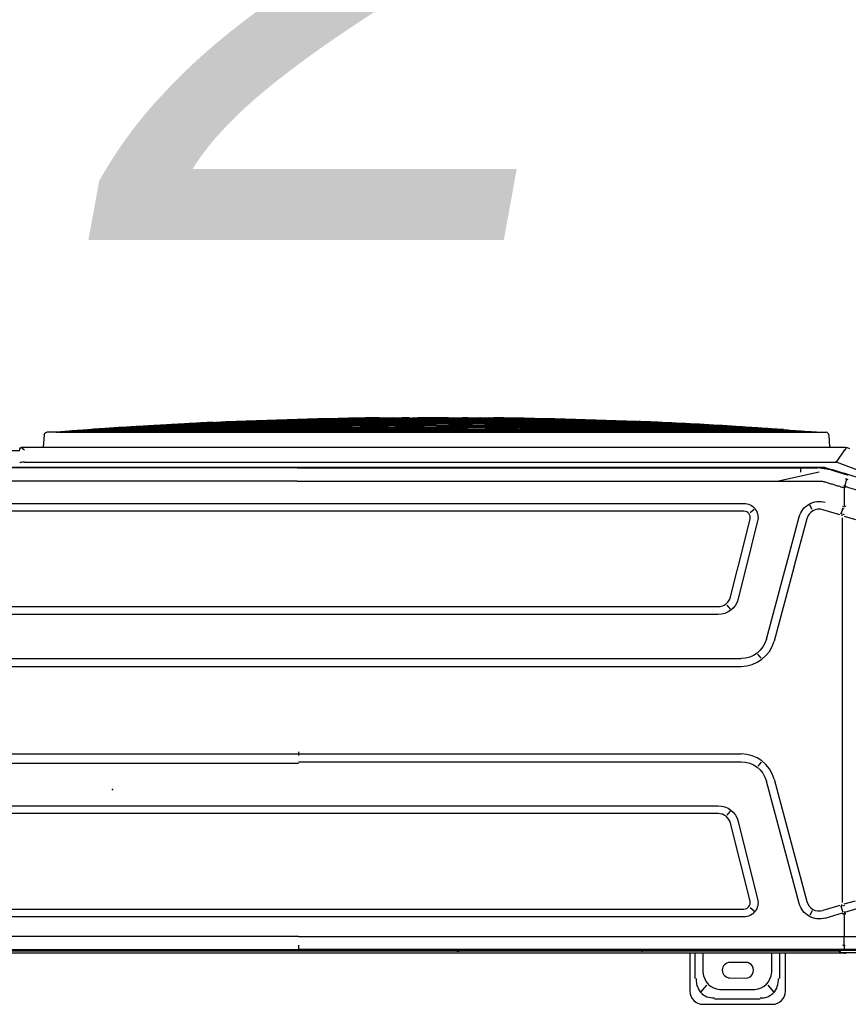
# Model space of a CAD drawing. Header units: millimetres. Extents: x 922208 to 1069538, y -182208 to -99877.
# Tile 94 of 256: x 973605 to 974239, y -160345 to -159592. Entities that reach past the tile are written whole.
import ezdxf

# ---------------------------------------------------------------- set-up
doc = ezdxf.new("R2010")
doc.units = ezdxf.units.MM
doc.header["$MEASUREMENT"] = 0
doc.linetypes.add('HIDDEN', pattern=[20, 10, -10])
doc.layers.add('IS_KLIM_urządzenia', color=3, linetype='Continuous')
doc.layers.add('IS_POWRÓT', color=5, linetype='HIDDEN', lineweight=30)
doc.layers.add('Nowe_220-A Ściany_Nr_pióra__7', color=7, linetype='Continuous', lineweight=13)
doc.layers.add('Nowe_Adnotacja - Teksty_Nr_pióra__86', color=7, linetype='Continuous', lineweight=20, true_color=0x5555ff)
doc.styles.add('STYL_AUTOMATYCZNY_1', font='arial.ttf')
doc.styles.add('STYL_AUTOMATYCZNY_4', font='times.ttf')

# ---------------------------------------------------------------- blocks, each defined once
blk = doc.blocks.new('parter01')
at = {"layer": 'Nowe_220-A Ściany_Nr_pióra__7', "color": 7, "linetype": 'Continuous', "lineweight": 0, "insert": (974576.14293, -100563.31868), "char_height": 125, "attachment_point": 7, "rotation": 90, "style": 'STYL_AUTOMATYCZNY_1'}
blk.add_mtext('\\A1;{\\pql;\\pt0;\\fArial|b0|i0|c238|p0;\\W1.000000;110\\fArial|b0|i0|c238|p0;\\W1.000000;\\A1{\\H.66x;\\S^  ;}\\fArial|b0|i0|c238|p0;\\W1.000000;\\fArial|b0|i0|c238|p0;\\W1.000000;}', dxfattribs=at)
blk = doc.blocks.new('G$CE471A013')
at = {"linetype": 'Continuous'}
for p, q in [((-52.435, 41.216), (-57.735, 41.216)), ((-56.811, 40.816), (-53.307, 40.816)), ((-58.735, 40.216), (-58.735, 37.301)), ((-57.87, 40.295), (-57.426, 39.746)), ((-53.717, 40.077), (-56.401, 40.077)), ((-52.692, 39.746), (-52.248, 40.295)), ((-51.435, 37.301), (-51.435, 40.216)), ((-58.291, 37.3), (-58.291, 39.241)), ((-54.497, 39.198), (-55.697, 39.206)), ((-51.827, 39.241), (-51.827, 37.3)), ((-57.694, 38.769), (-57.694, 37.301)), ((-52.424, 37.301), (-52.424, 38.769)), ((-55.697, 38.006), (-54.497, 38.013)), ((-66.606, 37.271), (-63.067, 37.271)), ((23.598, 37.069), (-66.48, 37.069)), ((-66.435, 37.034), (-63.211, 37.029)), ((-63.256, 37.301), (6.245, 37.301)), ((-63.211, 37.029), (-21.491, 37.029)), ((-63.067, 37.271), (-63.006, 37.271)), ((-62.823, 37.151), (6.095, 37.151)), ((-46.818, 37.069), (-46.818, 37.151)), ((-39.955, 37.069), (-39.955, 37.151)), ((-21.491, 36.7), (-21.491, 37.034)), ((20.329, 37.029), (-21.491, 37.029)), ((-63.222, 36.747), (-63.229, 36.025)), ((-63.231, 34.339), (-63.231, 36.025)), ((-63.275, 34.162), (-64.302, 33.869)), ((-63.22, 34.09), (-63.293, 34.234)), ((-63.128, 34.119), (-62.999, 33.739)), ((-61.773, 34.614), (-63.101, 34.22)), ((-62.913, 33.65), (-61.603, 34.039)), ((-60.791, 34.052), (-60.595, 34.401)), ((-56.03, 33.809), (-56.346, 34.056)), ((-55.564, 34.525), (12.681, 34.525)), ((12.681, 33.925), (-55.564, 33.925)), ((-63.243, 33.54), (-64.111, 33.292)), ((-63.11, 33.418), (-63.11, 29.549)), ((-63.012, 33.616), (-63.073, 33.593)), ((-57.867, 23.986), (-60.377, 33.353)), ((-59.798, 33.508), (-57.288, 24.142)), ((-55.124, 27.223), (-56.612, 33.184)), ((-56.03, 33.329), (-54.542, 27.368)), ((-63.11, 29.549), (-63.11, 7.87)), ((-54.509, 26.429), (-54.262, 26.745)), ((-53.591, 26.625), (10.708, 26.625)), ((10.708, 26.025), (-53.591, 26.025)), ((-56.871, 22.685), (-56.627, 23.003)), ((-21.491, 22.659), (-55.356, 22.659)), ((-21.491, 22.784), (12.474, 22.784)), ((-21.491, 22.059), (-55.356, 22.059)), ((-21.491, 21.902), (-21.491, 22.171)), ((12.474, 22.059), (-21.491, 22.059)), ((-21.391, 15.359), (-55.356, 15.359)), ((12.474, 15.359), (-21.391, 15.359)), ((-56.871, 14.734), (-56.627, 14.416)), ((-21.391, 14.759), (-55.356, 14.759)), ((12.474, 14.759), (-21.391, 14.759)), ((-60.377, 4.066), (-57.867, 13.432)), ((-57.288, 13.277), (-59.798, 3.911)), ((-53.591, 11.393), (10.708, 11.393)), ((-54.262, 10.674), (-54.509, 10.989)), ((10.708, 10.793), (-53.591, 10.793)), ((-56.612, 4.235), (-55.124, 10.196)), ((-54.542, 10.051), (-56.03, 4.09)), ((-63.11, 7.87), (-63.11, 4.001)), ((-63.243, 3.878), (-64.111, 4.126)), ((-63.012, 3.803), (-63.073, 3.826)), ((-62.913, 3.769), (-61.603, 3.38)), ((-63.231, 1.667), (-63.231, 3.08)), ((-63.226, 3.33), (-63.183, 3.316)), ((-62.999, 3.679), (-63.128, 3.299)), ((-60.791, 3.367), (-60.595, 3.017)), ((-56.346, 3.363), (-56.03, 3.61)), ((-55.564, 3.493), (12.681, 3.493)), ((12.681, 2.893), (-55.564, 2.893)), ((-63.424, 1.025), (-63.272, 1.544)), ((-67.249, 1.476), (-62.642, -0.258)), ((-61.319, 0.514), (-58.196, 1.188)), ((-62.213, 0.335), (-63.453, 0.711)), ((-62.213, 0.335), (-61.199, 0.184)), ((-61.726, 0.155), (-61.717, 0.191)), ((-61.567, 0.144), (18.685, 0.144)), ((-59.916, 0.184), (-61.199, 0.184)), ((-59.916, 0.514), (-59.916, 0.179)), ((-21.391, 0.184), (-59.916, 0.184)), ((-21.391, 0.184), (17.062, 0.184)), ((-63.27, -1.193), (-62.633, -0.27)), ((-0.517, -0.263), (-62.643, -0.263)), ((-0.367, -1.413), (-63.178, -1.413)), ((-62.054, -2.359), (-62.12, -1.413)), ((-2.02, -2.359), (-1.953, -1.413)), ((-0.357, -1.413), (-0.367, -1.413)), ((-0.15, -1.15), (-0.16, -1.15)), ((18.593, -1.15), (-0.15, -1.15)), ((-57.042, -2.545), (-61.855, -2.545)), ((-58.757, -2.545), (-58.757, -2.545)), ((-7.032, -2.545), (-57.042, -2.545)), ((-32.037, -2.644), (-32.037, -2.642)), ((-7.032, -2.545), (-2.219, -2.545)), ((-5.317, -2.545), (-5.317, -2.545))]:
    blk.add_line(p, q, dxfattribs=at)
for centre, radius, start, end in [((-57.735, 40.216), 1, 90, 180), ((-52.435, 40.216), 1, 0, 90), ((-55.701, 38.606), 0.6, 89.63839, 270.36161), ((-54.501, 38.606), 0.592, 270.36161, 89.63839), ((-63.256, 37.001), 0.3, 90, 115.84126), ((-63.006, 37.071), 0.2, 0, 90), ((-61.324, 33.099), 0.98, 15, 106.52953), ((-55.564, 33.445), 0.48, 90, 194.01667), ((-53.591, 27.605), 0.98, 194.0166, 270), ((-55.356, 24.659), 2.6, 195, 269.99999), ((-55.356, 12.759), 2.6, 89.99999, 165), ((-53.591, 9.813), 0.98, 90, 165.9834), ((-61.324, 4.319), 0.98, 253.47049, 345), ((-55.564, 3.973), 0.48, 165.98333, 270), ((-61.855, -2.345), 0.2, 184, 270)]:
    blk.add_arc(centre, radius, start, end, dxfattribs=at)
at = {"linetype": 'Continuous', "extrusion": (0, 0, -1)}
for centre, radius, start, end in [((61.324, 33.099), 1.58, 73.47059, 165), ((55.564, 33.445), 1.08, 345.98335, 90), ((53.591, 27.605), 1.58, 270, 345.98339), ((55.356, 24.659), 2, 270.00001, 345), ((55.356, 12.759), 2, 15, 90.00001), ((53.591, 9.813), 1.58, 14.01661, 90), ((61.324, 4.319), 1.58, 195, 286.52941), ((55.564, 3.973), 1.08, 270, 14.01665), ((0.357, -1.213), 0.2, 180, 270), ((2.219, -2.345), 0.2, 184, 270)]:
    blk.add_arc(centre, radius, start, end, dxfattribs=at)
at = {"linetype": 'Continuous'}
for centre, major_axis, ratio, start_param, end_param in [((-55.906, 38.207), (1.268, -1.569), 0.803018, 2.633487, 3.831894), ((-54.211, 38.207), (-1.268, -1.569), 0.803018, 2.451291, 3.649699), ((-63.067, 37.071), (0, -0.2), 0.831479, 1.570796, 3.141593), ((-47.823, 36.801), (0, 0.35), 0.690452, 6.119579, 6.283185), ((-33.789, 36.701), (1.086, 0), 0.414214, 1.241354, 1.558544), ((-63.025, 33.944), (-1.913, -0.585), 0.178321, 4.710906, 4.798331), ((-62.672, 32.781), (-1.893, -0.646), 0.706819, 4.683881, 4.712375), ((-63.025, 3.474), (-1.913, 0.585), 0.178321, 1.484854, 1.57228), ((-62.672, 4.635), (-1.919, 0.564), 0.705879, 1.540462, 1.56897), ((-0.517, -0.199), (0.36, 0), 0.176327, 4.712389, 6.279863), ((-0.517, -1.053), (-0.355, 0.355), 0.176327, 1.745329, 2.532861)]:
    blk.add_ellipse(centre, major_axis=major_axis, ratio=ratio, start_param=start_param, end_param=end_param, dxfattribs=at)
for points, knots in [([(-56.811, 40.73), (-56.879, 40.73), (-57.013, 40.729), (-57.207, 40.695), (-57.389, 40.639), (-57.556, 40.558), (-57.708, 40.456), (-57.931, 40.251), (-58.174, 39.848), (-58.197, 39.452), (-58.21, 39.241)], [0, 0, 0, 0, 0.088396, 0.173346, 0.25543, 0.335293, 0.413632, 0.491185, 0.72797, 1, 1, 1, 1]), ([(-51.908, 39.241), (-51.908, 39.315), (-51.908, 39.459), (-51.94, 39.667), (-51.994, 39.861), (-52.07, 40.037), (-52.164, 40.195), (-52.353, 40.428), (-52.729, 40.688), (-53.109, 40.716), (-53.307, 40.73)], [0, 0, 0, 0, 0.095854, 0.186885, 0.2735, 0.35617, 0.435439, 0.51192, 0.746033, 1, 1, 1, 1]), ([(-63.228, 36.744), (-63.228, 36.769), (-63.227, 36.822), (-63.224, 36.893), (-63.22, 36.964), (-63.215, 37.012), (-63.211, 37.032), (-63.209, 37.034), (-63.208, 37.034)], [0, 0, 0, 0, 0.15377, 0.321137, 0.499606, 0.749362, 0.923428, 1, 1, 1, 1]), ([(-60.124, 37.07), (-60.124, 37.072), (-60.121, 37.095), (-60.115, 37.138), (-60.112, 37.146), (-60.11, 37.151)], [0, 0, 0, 0, 0.03411, 0.430836, 1, 1, 1, 1]), ([(-60.11, 37.151), (-60.089, 37.148), (-60.053, 37.143), (-60.007, 37.11), (-59.984, 37.083), (-59.975, 37.07)], [0, 0, 0, 0, 0.421216, 0.760733, 1, 1, 1, 1]), ([(-56.683, 37.073), (-56.667, 37.09), (-56.616, 37.134), (-56.56, 37.144), (-56.522, 37.151)], [0, 0, 0, 0, 0.322756, 1, 1, 1, 1]), ([(-56.522, 37.151), (-56.525, 37.149), (-56.529, 37.145), (-56.536, 37.119), (-56.539, 37.092), (-56.541, 37.076), (-56.541, 37.073)], [0, 0, 0, 0, 0.364896, 0.677617, 0.93837, 1, 1, 1, 1]), ([(-47.783, 37.146), (-47.752, 37.139), (-47.677, 37.121), (-47.618, 37.07), (-47.584, 37.04)], [0, 0, 0, 0, 0.419101, 1, 1, 1, 1]), ([(-47.74, 37.071), (-47.74, 37.074), (-47.74, 37.077), (-47.741, 37.1), (-47.745, 37.116), (-47.759, 37.135), (-47.766, 37.141), (-47.779, 37.145), (-47.781, 37.146), (-47.783, 37.146)], [0, 0, 0, 0, 0.074579, 0.074579, 0.595541, 0.595541, 0.936378, 0.936378, 1, 1, 1, 1]), ([(-39.051, 37.04), (-39.027, 37.061), (-38.983, 37.101), (-38.911, 37.134), (-38.865, 37.143), (-38.845, 37.147)], [0, 0, 0, 0, 0.405811, 0.73919, 1, 1, 1, 1]), ([(-38.846, 37.147), (-38.859, 37.145), (-38.867, 37.14), (-38.883, 37.125), (-38.888, 37.112), (-38.892, 37.088), (-38.892, 37.079), (-38.892, 37.069)], [0, 0, 0, 0, 0.330097, 0.330097, 0.779008, 0.779008, 1, 1, 1, 1]), ([(-63.143, 34.328), (-63.143, 34.329), (-63.143, 34.329), (-63.143, 34.33), (-63.143, 34.331), (-63.143, 34.332), (-63.142, 34.333), (-63.14, 34.336), (-63.138, 34.337), (-63.136, 34.339)], [0, 0, 0, 0, 0.093535, 0.093535, 0.207433, 0.207433, 0.397418, 0.397418, 1, 1, 1, 1]), ([(-63.143, 3.09), (-63.143, 3.09), (-63.143, 3.09), (-63.143, 3.089), (-63.143, 3.088), (-63.143, 3.087), (-63.142, 3.086), (-63.14, 3.083), (-63.138, 3.081), (-63.136, 3.08)], [0, 0, 0, 0, 0.093535, 0.093535, 0.207433, 0.207433, 0.397418, 0.397418, 1, 1, 1, 1]), ([(-63.371, 1.611), (-63.853, 1.756), (-64.335, 1.901), (-65.319, 2.197), (-65.821, 2.349), (-66.322, 2.5)], [0, 0, 0, 0, 0.489998, 0.489998, 1, 1, 1, 1]), ([(-66.975, 1.733), (-66.924, 1.718), (-66.873, 1.702), (-66.618, 1.625), (-66.414, 1.564), (-65.393, 1.255), (-64.576, 1.007), (-63.133, 0.57), (-62.507, 0.38), (-61.881, 0.19)], [0, 0, 0, 0, 0.030057, 0.030057, 0.150285, 0.150285, 0.631198, 0.631198, 1, 1, 1, 1]), ([(-63.352, 1.601), (-63.34, 1.592), (-63.315, 1.572), (-63.263, 1.537), (-63.223, 1.513), (-63.196, 1.497)], [0, 0, 0, 0, 0.24998, 0.499983, 1, 1, 1, 1]), ([(-63.325, 1.671), (-63.294, 1.669), (-63.232, 1.666), (-63.17, 1.665), (-63.139, 1.664)], [0, 0, 0, 0, 0.499978, 1, 1, 1, 1]), ([(-61.71, 1.231), (-61.807, 1.26), (-61.999, 1.319), (-62.288, 1.406), (-62.577, 1.494), (-62.77, 1.552), (-62.905, 1.593), (-62.943, 1.605), (-63.033, 1.632), (-63.085, 1.648), (-63.136, 1.663)], [0, 0, 0, 0, 0.202609, 0.405217, 0.607826, 0.810435, 0.810435, 0.891478, 0.891478, 1, 1, 1, 1]), ([(-63.36, 1.017), (-63.366, 1.016), (-63.377, 1.015), (-63.4, 1.019), (-63.428, 1.026), (-63.462, 1.037), (-63.481, 1.05), (-63.491, 1.056)], [0, 0, 0, 0, 0.124243, 0.250098, 0.500245, 0.750313, 1, 1, 1, 1]), ([(-61.881, 0.19), (-61.829, 0.177), (-61.727, 0.15), (-61.62, 0.146), (-61.567, 0.144)], [0, 0, 0, 0, 0.498926, 1, 1, 1, 1]), ([(-62.706, -0.265), (-62.705, -0.265), (-62.704, -0.265), (-62.684, -0.265), (-62.664, -0.265), (-62.644, -0.265)], [0, 0, 0, 0, 0.032778, 0.032778, 1, 1, 1, 1]), ([(-62.644, -0.265), (-62.641, -0.253), (-62.639, -0.241), (-62.637, -0.229), (-62.637, -0.228), (-62.637, -0.228)], [0, 0, 0, 0, 0.960053, 0.960053, 1, 1, 1, 1]), ([(-62.644, -0.265), (-62.622, -0.275), (-62.601, -0.285), (-62.579, -0.295), (-62.578, -0.296), (-62.578, -0.296)], [0, 0, 0, 0, 0.968586, 0.968586, 1, 1, 1, 1]), ([(-63.178, -1.413), (-63.178, -1.413), (-63.179, -1.413), (-63.182, -1.413), (-63.184, -1.413), (-63.196, -1.413), (-63.206, -1.413), (-63.275, -1.41), (-63.334, -1.402), (-63.392, -1.39)], [0, 0, 0, 0, 0.008756, 0.008756, 0.040334, 0.040334, 0.177893, 0.177893, 1, 1, 1, 1]), ([(-63.388, -1.36), (-63.387, -1.357), (-63.385, -1.355), (-63.373, -1.33), (-63.36, -1.303), (-63.334, -1.259), (-63.323, -1.243), (-63.31, -1.227)], [0, 0, 0, 0, 0.07944, 0.07944, 0.676385, 0.676385, 1, 1, 1, 1]), ([(-63.318, -1.212), (-63.321, -1.211), (-63.325, -1.211), (-63.329, -1.211), (-63.329, -1.211), (-63.33, -1.211)], [0, 0, 0, 0, 0.895907, 0.895907, 1, 1, 1, 1]), ([(-63.314, -1.199), (-63.314, -1.2), (-63.314, -1.2), (-63.315, -1.204), (-63.316, -1.208), (-63.318, -1.212)], [0, 0, 0, 0, 0.075095, 0.075095, 1, 1, 1, 1]), ([(-63.318, -1.212), (-63.311, -1.226), (-63.304, -1.24), (-63.296, -1.253), (-63.296, -1.253), (-63.296, -1.254)], [0, 0, 0, 0, 0.958709, 0.958709, 1, 1, 1, 1]), ([(-32.037, -3.261), (-36.938, -3.218), (-41.838, -3.138), (-51.533, -2.903), (-56.327, -2.75), (-61.119, -2.546)], [0, 0, 0, 0, 0.505409, 0.505409, 1, 1, 1, 1]), ([(-61.118, -2.551), (-56.329, -2.844), (-51.536, -3.059), (-41.841, -3.378), (-36.939, -3.481), (-32.037, -3.525)], [0, 0, 0, 0, 0.494599, 0.494599, 1, 1, 1, 1]), ([(-32.037, -3.496), (-36.939, -3.451), (-41.841, -3.35), (-51.536, -3.04), (-56.329, -2.832), (-61.118, -2.551)], [0, 0, 0, 0, 0.505401, 0.505401, 1, 1, 1, 1]), ([(-61.118, -2.551), (-56.329, -2.832), (-51.536, -3.039), (-41.841, -3.349), (-36.939, -3.45), (-32.037, -3.494)], [0, 0, 0, 0, 0.494599, 0.494599, 1, 1, 1, 1]), ([(-32.037, -3.553), (-36.94, -3.512), (-41.841, -3.407), (-51.536, -3.079), (-56.33, -2.856), (-61.118, -2.552)], [0, 0, 0, 0, 0.505401, 0.505401, 1, 1, 1, 1]), ([(-32.037, -3.526), (-36.939, -3.483), (-41.841, -3.38), (-51.536, -3.06), (-56.329, -2.845), (-61.118, -2.552)], [0, 0, 0, 0, 0.505401, 0.505401, 1, 1, 1, 1]), ([(-32.037, -3.6), (-36.94, -3.563), (-41.842, -3.457), (-51.537, -3.114), (-56.33, -2.879), (-61.118, -2.553)], [0, 0, 0, 0, 0.505401, 0.505401, 1, 1, 1, 1]), ([(-32.037, -3.578), (-36.94, -3.538), (-41.842, -3.433), (-51.537, -3.097), (-56.33, -2.868), (-61.118, -2.553)], [0, 0, 0, 0, 0.505401, 0.505401, 1, 1, 1, 1]), ([(-32.037, -3.619), (-36.94, -3.585), (-41.843, -3.48), (-51.538, -3.13), (-56.331, -2.889), (-61.118, -2.554)], [0, 0, 0, 0, 0.505401, 0.505401, 1, 1, 1, 1]), ([(-32.037, -3.39), (-36.939, -3.345), (-41.84, -3.252), (-51.533, -2.975), (-56.326, -2.793), (-61.115, -2.549)], [0, 0, 0, 0, 0.505465, 0.505465, 1, 1, 1, 1]), ([(-61.106, -2.549), (-56.319, -2.779), (-51.53, -2.951), (-41.839, -3.214), (-36.938, -3.303), (-32.037, -3.348)], [0, 0, 0, 0, 0.494375, 0.494375, 1, 1, 1, 1]), ([(-39.382, -3.21), (-41.835, -3.167), (-44.287, -3.114), (-51.511, -2.928), (-56.282, -2.766), (-61.051, -2.55)], [0, 0, 0, 0, 0.339395, 0.339395, 1, 1, 1, 1]), ([(-32.037, -3.111), (-36.937, -3.076), (-41.838, -3.01), (-51.506, -2.824), (-56.274, -2.704), (-61.042, -2.546)], [0, 0, 0, 0, 0.50677, 0.50677, 1, 1, 1, 1]), ([(-32.037, -3.058), (-36.937, -3.025), (-41.837, -2.966), (-51.506, -2.797), (-56.274, -2.688), (-61.041, -2.545)], [0, 0, 0, 0, 0.506778, 0.506778, 1, 1, 1, 1]), ([(-61.021, -2.546), (-56.261, -2.688), (-51.499, -2.795), (-41.837, -2.964), (-36.937, -3.023), (-32.037, -3.056)], [0, 0, 0, 0, 0.492868, 0.492868, 1, 1, 1, 1]), ([(-32.037, -3.349), (-36.938, -3.305), (-41.839, -3.215), (-51.494, -2.953), (-56.248, -2.782), (-61, -2.554)], [0, 0, 0, 0, 0.507485, 0.507485, 1, 1, 1, 1]), ([(-32.037, -3.213), (-36.938, -3.173), (-41.838, -3.097), (-51.488, -2.878), (-56.237, -2.737), (-60.984, -2.551)], [0, 0, 0, 0, 0.507767, 0.507767, 1, 1, 1, 1]), ([(-60.984, -2.551), (-56.237, -2.736), (-51.488, -2.877), (-41.838, -3.095), (-36.938, -3.17), (-32.037, -3.211)], [0, 0, 0, 0, 0.492233, 0.492233, 1, 1, 1, 1]), ([(-60.984, -2.552), (-56.237, -2.752), (-51.488, -2.903), (-41.839, -3.136), (-36.938, -3.216), (-32.037, -3.259)], [0, 0, 0, 0, 0.492233, 0.492233, 1, 1, 1, 1]), ([(-32.037, -2.947), (-34.87, -2.932), (-37.702, -2.91), (-43.368, -2.851), (-46.201, -2.816), (-51.866, -2.73), (-54.699, -2.68), (-58.666, -2.597), (-59.8, -2.572), (-60.934, -2.546)], [0, 0, 0, 0, 0.294057, 0.294057, 0.58814, 0.58814, 0.882227, 0.882227, 1, 1, 1, 1]), ([(-60.894, -2.547), (-58.354, -2.605), (-55.814, -2.657), (-50.519, -2.751), (-47.764, -2.792), (-42.254, -2.862), (-39.498, -2.891), (-35.174, -2.926), (-33.606, -2.936), (-32.037, -2.945)], [0, 0, 0, 0, 0.264103, 0.264103, 0.550513, 0.550513, 0.836923, 0.836923, 1, 1, 1, 1]), ([(-36.523, -3.657), (-37.477, -3.646), (-39.655, -3.612), (-43.056, -3.531), (-46.726, -3.409), (-50.395, -3.252), (-55.081, -3.004), (-58.542, -2.766), (-60.779, -2.585)], [0, 0, 0, 0, 0.11788, 0.269085, 0.420289, 0.571494, 0.722699, 1, 1, 1, 1]), ([(-54.409, -2.619), (-55.794, -2.605), (-57.18, -2.589), (-59.248, -2.563), (-59.931, -2.554), (-60.615, -2.545)], [0, 0, 0, 0, 0.669634, 0.669634, 1, 1, 1, 1]), ([(-60.501, -2.547), (-57.467, -2.586), (-54.433, -2.62), (-49.709, -2.664), (-48.019, -2.679), (-42.949, -2.718), (-39.569, -2.739), (-34.805, -2.76), (-33.421, -2.765), (-32.037, -2.77)], [0, 0, 0, 0, 0.319801, 0.319801, 0.497905, 0.497905, 0.854114, 0.854114, 1, 1, 1, 1]), ([(-32.037, -2.713), (-34.859, -2.706), (-37.681, -2.696), (-41.915, -2.677), (-43.326, -2.67), (-47.56, -2.647), (-50.382, -2.629), (-55.564, -2.59), (-57.923, -2.569), (-60.283, -2.546)], [0, 0, 0, 0, 0.299747, 0.299747, 0.449624, 0.449624, 0.749381, 0.749381, 1, 1, 1, 1]), ([(-60.283, -2.546), (-58.036, -2.568), (-55.79, -2.587), (-52.212, -2.614), (-50.88, -2.623), (-46.883, -2.65), (-44.219, -2.664), (-38.89, -2.689), (-36.225, -2.699), (-33.053, -2.707), (-32.545, -2.709), (-32.037, -2.71)], [0, 0, 0, 0, 0.238571, 0.238571, 0.380065, 0.380065, 0.663055, 0.663055, 0.946044, 0.946044, 1, 1, 1, 1]), ([(-32.037, -3.463), (-36.939, -3.418), (-41.84, -3.319), (-51.147, -3.031), (-55.552, -2.852), (-59.955, -2.614)], [0, 0, 0, 0, 0.526489, 0.526489, 1, 1, 1, 1]), ([(-36.416, -3.652), (-40.589, -3.601), (-44.763, -3.485), (-52.262, -3.158), (-55.59, -2.969), (-58.914, -2.726)], [0, 0, 0, 0, 0.556048, 0.556048, 1, 1, 1, 1]), ([(-58.595, -2.749), (-55.376, -2.981), (-52.152, -3.162), (-44.756, -3.484), (-40.581, -3.6), (-36.405, -3.652)], [0, 0, 0, 0, 0.435984, 0.435984, 1, 1, 1, 1]), ([(-58.452, -2.755), (-55.219, -2.983), (-51.984, -3.161), (-44.514, -3.48), (-40.279, -3.596), (-36.043, -3.648)], [0, 0, 0, 0, 0.433408, 0.433408, 1, 1, 1, 1]), ([(-36.066, -3.648), (-40.298, -3.596), (-44.529, -3.48), (-51.964, -3.162), (-55.17, -2.986), (-58.372, -2.761)], [0, 0, 0, 0, 0.568697, 0.568697, 1, 1, 1, 1]), ([(-58.091, -2.545), (-55.347, -2.562), (-52.602, -2.575), (-48.884, -2.591), (-47.911, -2.595), (-44.991, -2.607), (-43.045, -2.613), (-39.152, -2.625), (-37.205, -2.63), (-34.185, -2.636), (-33.111, -2.638), (-32.037, -2.639)], [0, 0, 0, 0, 0.31601, 0.31601, 0.42808, 0.42808, 0.652219, 0.652219, 0.876357, 0.876357, 1, 1, 1, 1]), ([(-57.423, -2.786), (-53.865, -2.995), (-50.304, -3.157), (-41.842, -3.456), (-36.94, -3.562), (-32.037, -3.599)], [0, 0, 0, 0, 0.420951, 0.420951, 1, 1, 1, 1]), ([(-56.809, -2.838), (-53.456, -3.04), (-50.1, -3.198), (-41.843, -3.499), (-36.94, -3.605), (-32.037, -3.636)], [0, 0, 0, 0, 0.406561, 0.406561, 1, 1, 1, 1]), ([(-56.729, -2.835), (-53.402, -3.029), (-50.073, -3.182), (-41.843, -3.479), (-36.94, -3.585), (-32.037, -3.619)], [0, 0, 0, 0, 0.40464, 0.40464, 1, 1, 1, 1]), ([(-34.126, -3.648), (-38.681, -3.606), (-43.236, -3.494), (-50.098, -3.221), (-52.408, -3.111), (-54.717, -2.979)], [0, 0, 0, 0, 0.663309, 0.663309, 1, 1, 1, 1]), ([(-35.398, -3.646), (-39.741, -3.597), (-44.084, -3.482), (-50.496, -3.215), (-52.567, -3.113), (-54.638, -2.993)], [0, 0, 0, 0, 0.676819, 0.676819, 1, 1, 1, 1]), ([(-32.037, -2.583), (-36.954, -2.579), (-41.87, -2.572), (-49.186, -2.558), (-51.586, -2.553), (-53.986, -2.547)], [0, 0, 0, 0, 0.672022, 0.672022, 1, 1, 1, 1]), ([(-32.037, -3.058), (-27.137, -3.025), (-22.236, -2.966), (-12.557, -2.796), (-7.778, -2.688), (-3, -2.544)], [0, 0, 0, 0, 0.506209, 0.506209, 1, 1, 1, 1]), ([(-32.037, -3.111), (-27.136, -3.076), (-22.236, -3.01), (-12.557, -2.824), (-7.778, -2.704), (-3, -2.545)], [0, 0, 0, 0, 0.506209, 0.506209, 1, 1, 1, 1]), ([(-5.983, -2.545), (-8.727, -2.562), (-11.472, -2.575), (-15.189, -2.591), (-16.163, -2.595), (-19.083, -2.607), (-21.029, -2.613), (-24.922, -2.625), (-26.869, -2.63), (-29.889, -2.636), (-30.963, -2.638), (-32.037, -2.639)], [0, 0, 0, 0, 0.31601, 0.31601, 0.42808, 0.42808, 0.652219, 0.652219, 0.876357, 0.876357, 1, 1, 1, 1]), ([(-32.037, -2.578), (-32.037, -2.577), (-32.037, -2.575), (-32.037, -2.569), (-32.037, -2.565), (-32.037, -2.556), (-32.037, -2.551), (-32.037, -2.545)], [0, 0, 0, 0, 0.356764, 0.356764, 0.713527, 0.713527, 1, 1, 1, 1]), ([(-32.037, -3.261), (-27.136, -3.218), (-22.236, -3.138), (-12.541, -2.903), (-7.747, -2.75), (-2.955, -2.546)], [0, 0, 0, 0, 0.505409, 0.505409, 1, 1, 1, 1]), ([(-32.037, -2.947), (-29.204, -2.932), (-26.371, -2.91), (-20.706, -2.851), (-17.873, -2.816), (-12.207, -2.73), (-9.375, -2.68), (-5.408, -2.597), (-4.274, -2.572), (-3.139, -2.546)], [0, 0, 0, 0, 0.294057, 0.294057, 0.58814, 0.58814, 0.882227, 0.882227, 1, 1, 1, 1]), ([(-32.037, -2.713), (-29.215, -2.706), (-26.392, -2.696), (-22.159, -2.677), (-20.748, -2.67), (-16.514, -2.647), (-13.692, -2.629), (-8.513, -2.59), (-6.157, -2.569), (-3.8, -2.546)], [0, 0, 0, 0, 0.299848, 0.299848, 0.449777, 0.449777, 0.749636, 0.749636, 1, 1, 1, 1]), ([(-3.791, -2.546), (-6.037, -2.568), (-8.284, -2.587), (-11.862, -2.614), (-13.194, -2.623), (-17.191, -2.65), (-19.855, -2.664), (-25.184, -2.689), (-27.848, -2.699), (-31.021, -2.707), (-31.529, -2.709), (-32.037, -2.71)], [0, 0, 0, 0, 0.238571, 0.238571, 0.380065, 0.380065, 0.663055, 0.663055, 0.946044, 0.946044, 1, 1, 1, 1]), ([(-3.18, -2.547), (-5.72, -2.605), (-8.26, -2.657), (-13.555, -2.751), (-16.31, -2.792), (-21.82, -2.862), (-24.575, -2.891), (-28.899, -2.926), (-30.468, -2.936), (-32.037, -2.945)], [0, 0, 0, 0, 0.264103, 0.264103, 0.550513, 0.550513, 0.836923, 0.836923, 1, 1, 1, 1]), ([(-3.573, -2.547), (-6.607, -2.586), (-9.641, -2.62), (-14.365, -2.664), (-16.055, -2.679), (-21.125, -2.718), (-24.504, -2.739), (-29.268, -2.76), (-30.653, -2.765), (-32.037, -2.77)], [0, 0, 0, 0, 0.319801, 0.319801, 0.497905, 0.497905, 0.854114, 0.854114, 1, 1, 1, 1]), ([(-32.037, -2.583), (-27.12, -2.579), (-22.204, -2.572), (-14.887, -2.558), (-12.488, -2.553), (-10.088, -2.547)], [0, 0, 0, 0, 0.672022, 0.672022, 1, 1, 1, 1]), ([(-32.037, -3.39), (-27.135, -3.345), (-22.234, -3.252), (-12.541, -2.975), (-7.748, -2.793), (-2.959, -2.549)], [0, 0, 0, 0, 0.505465, 0.505465, 1, 1, 1, 1]), ([(-2.968, -2.549), (-7.755, -2.779), (-12.544, -2.951), (-22.235, -3.214), (-27.136, -3.303), (-32.037, -3.348)], [0, 0, 0, 0, 0.494375, 0.494375, 1, 1, 1, 1]), ([(-32.037, -3.463), (-27.135, -3.418), (-22.234, -3.319), (-12.539, -3.019), (-7.745, -2.82), (-2.955, -2.55)], [0, 0, 0, 0, 0.505401, 0.505401, 1, 1, 1, 1]), ([(-2.955, -2.55), (-7.745, -2.819), (-12.539, -3.018), (-22.234, -3.318), (-27.135, -3.416), (-32.037, -3.462)], [0, 0, 0, 0, 0.494599, 0.494599, 1, 1, 1, 1]), ([(-32.037, -3.306), (-27.136, -3.263), (-22.235, -3.177), (-12.563, -2.928), (-7.792, -2.766), (-3.023, -2.55)], [0, 0, 0, 0, 0.506586, 0.506586, 1, 1, 1, 1]), ([(-2.956, -2.551), (-7.745, -2.844), (-12.538, -3.059), (-22.233, -3.378), (-27.134, -3.481), (-32.037, -3.525)], [0, 0, 0, 0, 0.494599, 0.494599, 1, 1, 1, 1]), ([(-32.037, -3.496), (-27.135, -3.451), (-22.233, -3.35), (-12.538, -3.04), (-7.745, -2.832), (-2.956, -2.551)], [0, 0, 0, 0, 0.505401, 0.505401, 1, 1, 1, 1]), ([(-2.956, -2.551), (-7.745, -2.832), (-12.538, -3.039), (-22.233, -3.349), (-27.135, -3.45), (-32.037, -3.494)], [0, 0, 0, 0, 0.494599, 0.494599, 1, 1, 1, 1]), ([(-32.037, -3.213), (-27.136, -3.173), (-22.236, -3.097), (-12.586, -2.878), (-7.837, -2.737), (-3.09, -2.551)], [0, 0, 0, 0, 0.507767, 0.507767, 1, 1, 1, 1]), ([(-3.09, -2.551), (-7.837, -2.736), (-12.586, -2.877), (-22.236, -3.095), (-27.136, -3.17), (-32.037, -3.211)], [0, 0, 0, 0, 0.492233, 0.492233, 1, 1, 1, 1]), ([(-32.037, -3.553), (-27.134, -3.512), (-22.232, -3.407), (-12.537, -3.079), (-7.744, -2.856), (-2.956, -2.552)], [0, 0, 0, 0, 0.505401, 0.505401, 1, 1, 1, 1]), ([(-32.037, -3.526), (-27.134, -3.483), (-22.233, -3.38), (-12.538, -3.06), (-7.745, -2.845), (-2.956, -2.552)], [0, 0, 0, 0, 0.505401, 0.505401, 1, 1, 1, 1]), ([(-3.09, -2.552), (-7.837, -2.752), (-12.586, -2.903), (-22.235, -3.136), (-27.136, -3.216), (-32.037, -3.259)], [0, 0, 0, 0, 0.492233, 0.492233, 1, 1, 1, 1]), ([(-32.037, -3.6), (-27.134, -3.563), (-22.232, -3.457), (-12.536, -3.114), (-7.744, -2.879), (-2.956, -2.553)], [0, 0, 0, 0, 0.505401, 0.505401, 1, 1, 1, 1]), ([(-32.037, -3.578), (-27.134, -3.538), (-22.232, -3.433), (-12.537, -3.097), (-7.744, -2.868), (-2.956, -2.553)], [0, 0, 0, 0, 0.505401, 0.505401, 1, 1, 1, 1]), ([(-32.037, -3.619), (-27.134, -3.585), (-22.231, -3.48), (-12.536, -3.13), (-7.743, -2.889), (-2.956, -2.554)], [0, 0, 0, 0, 0.505401, 0.505401, 1, 1, 1, 1]), ([(-32.037, -3.349), (-27.136, -3.305), (-22.235, -3.215), (-12.58, -2.953), (-7.826, -2.782), (-3.074, -2.554)], [0, 0, 0, 0, 0.507485, 0.507485, 1, 1, 1, 1]), ([(-32.037, -2.639), (-32.037, -2.639), (-32.037, -2.637), (-32.037, -2.631), (-32.037, -2.627), (-32.037, -2.616), (-32.037, -2.61), (-32.037, -2.596), (-32.037, -2.589), (-32.037, -2.578), (-32.037, -2.576), (-32.037, -2.573)], [0, 0, 0, 0, 0.231562, 0.231562, 0.463124, 0.463124, 0.694686, 0.694686, 0.926248, 0.926248, 1, 1, 1, 1]), ([(-32.037, -2.642), (-27.827, -2.636), (-23.617, -2.625), (-18.87, -2.608), (-18.334, -2.606), (-17.797, -2.604)], [0, 0, 0, 0, 0.886937, 0.886937, 1, 1, 1, 1]), ([(-32.037, -2.71), (-32.037, -2.709), (-32.037, -2.708), (-32.037, -2.702), (-32.037, -2.697), (-32.037, -2.687), (-32.037, -2.68), (-32.037, -2.667), (-32.037, -2.659), (-32.037, -2.649), (-32.037, -2.646), (-32.037, -2.644)], [0, 0, 0, 0, 0.231495, 0.231495, 0.46299, 0.46299, 0.694485, 0.694485, 0.925981, 0.925981, 1, 1, 1, 1]), ([(-32.037, -2.77), (-32.037, -2.769), (-32.037, -2.767), (-32.037, -2.761), (-32.037, -2.757), (-32.037, -2.747), (-32.037, -2.74), (-32.037, -2.726), (-32.037, -2.719), (-32.037, -2.709), (-32.037, -2.706), (-32.037, -2.704)], [0, 0, 0, 0, 0.231403, 0.231403, 0.462805, 0.462805, 0.694209, 0.694209, 0.925613, 0.925613, 1, 1, 1, 1]), ([(-32.037, -3.428), (-27.135, -3.382), (-22.234, -3.286), (-13.64, -3.03), (-9.947, -2.892), (-6.255, -2.716)], [0, 0, 0, 0, 0.570136, 0.570136, 1, 1, 1, 1]), ([(-6.837, -2.743), (-10.335, -2.905), (-13.834, -3.035), (-22.234, -3.285), (-27.135, -3.381), (-32.037, -3.426)], [0, 0, 0, 0, 0.416676, 0.416676, 1, 1, 1, 1]), ([(-32.037, -2.829), (-32.037, -2.828), (-32.037, -2.827), (-32.037, -2.821), (-32.037, -2.816), (-32.037, -2.806), (-32.037, -2.799), (-32.037, -2.786), (-32.037, -2.778), (-32.037, -2.768), (-32.037, -2.765), (-32.037, -2.763)], [0, 0, 0, 0, 0.231285, 0.231285, 0.46257, 0.46257, 0.693856, 0.693856, 0.925144, 0.925144, 1, 1, 1, 1]), ([(-32.037, -2.887), (-32.037, -2.887), (-32.037, -2.885), (-32.037, -2.879), (-32.037, -2.875), (-32.037, -2.864), (-32.037, -2.858), (-32.037, -2.844), (-32.037, -2.836), (-32.037, -2.826), (-32.037, -2.824), (-32.037, -2.821)], [0, 0, 0, 0, 0.231142, 0.231142, 0.462283, 0.462283, 0.693426, 0.693426, 0.924571, 0.924571, 1, 1, 1, 1]), ([(-7.345, -2.835), (-10.672, -3.029), (-14.001, -3.182), (-22.231, -3.479), (-27.134, -3.585), (-32.037, -3.619)], [0, 0, 0, 0, 0.40464, 0.40464, 1, 1, 1, 1]), ([(-32.037, -2.945), (-32.037, -2.944), (-32.037, -2.942), (-32.037, -2.936), (-32.037, -2.932), (-32.037, -2.922), (-32.037, -2.915), (-32.037, -2.902), (-32.037, -2.894), (-32.037, -2.884), (-32.037, -2.881), (-32.037, -2.878)], [0, 0, 0, 0, 0.230972, 0.230972, 0.461944, 0.461944, 0.692918, 0.692918, 0.923895, 0.923895, 1, 1, 1, 1]), ([(-32.037, -3.001), (-32.037, -3), (-32.037, -2.999), (-32.037, -2.993), (-32.037, -2.988), (-32.037, -2.978), (-32.037, -2.972), (-32.037, -2.958), (-32.037, -2.95), (-32.037, -2.94), (-32.037, -2.937), (-32.037, -2.935)], [0, 0, 0, 0, 0.230777, 0.230777, 0.461553, 0.461553, 0.692332, 0.692332, 0.923115, 0.923115, 1, 1, 1, 1]), ([(-9.543, -2.946), (-12.138, -3.08), (-14.734, -3.191), (-22.232, -3.456), (-27.134, -3.562), (-32.037, -3.599)], [0, 0, 0, 0, 0.346419, 0.346419, 1, 1, 1, 1]), ([(-9.972, -2.955), (-12.425, -3.076), (-14.878, -3.177), (-22.232, -3.432), (-27.134, -3.537), (-32.037, -3.577)], [0, 0, 0, 0, 0.333694, 0.333694, 1, 1, 1, 1]), ([(-5.622, -2.755), (-8.854, -2.983), (-12.09, -3.161), (-19.56, -3.48), (-23.795, -3.596), (-28.031, -3.648)], [0, 0, 0, 0, 0.433408, 0.433408, 1, 1, 1, 1]), ([(-28.008, -3.648), (-23.776, -3.596), (-19.545, -3.48), (-12.084, -3.161), (-8.854, -2.983), (-5.627, -2.756)], [0, 0, 0, 0, 0.566773, 0.566773, 1, 1, 1, 1]), ([(-5.027, -2.716), (-8.397, -2.964), (-11.771, -3.156), (-19.318, -3.484), (-23.493, -3.6), (-27.668, -3.652)], [0, 0, 0, 0, 0.447256, 0.447256, 1, 1, 1, 1]), ([(-27.658, -3.652), (-23.484, -3.601), (-19.311, -3.485), (-11.533, -3.146), (-7.927, -2.937), (-4.325, -2.664)], [0, 0, 0, 0, 0.536112, 0.536112, 1, 1, 1, 1]), ([(-14.972, -3.306), (-14.541, -3.287), (-12.888, -3.21), (-8.993, -3.004), (-5.532, -2.766), (-3.295, -2.585)], [0, 0, 0, 0, 0.110637, 0.424462, 1, 1, 1, 1]), ([(-9.673, -2.62), (-8.285, -2.605), (-6.897, -2.589), (-4.826, -2.563), (-4.143, -2.554), (-3.459, -2.545)], [0, 0, 0, 0, 0.670073, 0.670073, 1, 1, 1, 1]), ([(-5.313, -2.545), (-5.321, -2.545), (-5.314, -2.545), (-5.258, -2.545), (-5.187, -2.545), (-4.997, -2.545), (-4.879, -2.545), (-4.754, -2.545)], [0, 0, 0, 0, 0.244899, 0.244899, 0.62245, 0.62245, 1, 1, 1, 1]), ([(-54.636, -3.017), (-52.753, -3.131), (-50.87, -3.228), (-48.481, -3.333), (-47.975, -3.354), (-47.469, -3.374)], [0, 0, 0, 0, 0.788325, 0.788325, 1, 1, 1, 1]), ([(-53.301, -3.067), (-51.669, -3.156), (-50.036, -3.233), (-44.057, -3.482), (-39.707, -3.597), (-35.357, -3.646)], [0, 0, 0, 0, 0.273091, 0.273091, 1, 1, 1, 1]), ([(-51.456, -3.137), (-49.886, -3.212), (-48.315, -3.278), (-41.843, -3.518), (-36.941, -3.623), (-32.037, -3.65)], [0, 0, 0, 0, 0.242783, 0.242783, 1, 1, 1, 1]), ([(-48.23, -3.208), (-47.734, -3.227), (-47.238, -3.245), (-41.842, -3.432), (-36.94, -3.537), (-32.037, -3.577)], [0, 0, 0, 0, 0.091941, 0.091941, 1, 1, 1, 1]), ([(-36.544, -3.604), (-39.945, -3.553), (-43.345, -3.464), (-46.826, -3.335), (-46.909, -3.332), (-46.992, -3.329)], [0, 0, 0, 0, 0.976248, 0.976248, 1, 1, 1, 1]), ([(-32.037, -3.109), (-32.037, -3.109), (-32.037, -3.107), (-32.037, -3.101), (-32.037, -3.097), (-32.037, -3.087), (-32.037, -3.081), (-32.037, -3.075)], [0, 0, 0, 0, 0.343869, 0.343869, 0.687737, 0.687737, 1, 1, 1, 1]), ([(-27.801, -3.592), (-24.31, -3.54), (-20.82, -3.45), (-15.12, -3.241), (-12.91, -3.145), (-10.701, -3.031)], [0, 0, 0, 0, 0.612154, 0.612154, 1, 1, 1, 1]), ([(-21.707, -3.479), (-20.248, -3.439), (-18.789, -3.392), (-15.054, -3.254), (-12.779, -3.153), (-10.505, -3.032)], [0, 0, 0, 0, 0.390602, 0.390602, 1, 1, 1, 1])]:
    blk.add_open_spline(points, degree=3, knots=knots, dxfattribs=at)
for points, degree in [([(-63.32, 36.7), (-63.289, 36.715), (-63.259, 36.729), (-63.228, 36.744)], 3), ([(-63.228, 36.744), (-63.198, 36.729), (-63.168, 36.714), (-63.138, 36.7)], 3), ([(-63.326, 36.025), (-64.372, 36.027), (-65.419, 36.029), (-66.466, 36.031)], 3), ([(-63.325, 36.025), (-63.325, 36.025), (-63.325, 36.025), (-63.326, 36.025)], 3), ([(-63.137, 36.025), (-63.2, 36.025), (-63.262, 36.025), (-63.325, 36.025)], 3), ([(-63.137, 36.025), (-63.137, 36.025), (-63.137, 36.025), (-63.136, 36.025)], 3), ([(-21.491, 36.025), (-63.136, 36.025)], 1), ([(-21.491, 36.025), (-7.576, 36.025), (6.339, 36.025), (20.254, 36.025)], 3), ([(-63.325, 34.339), (-63.325, 34.317), (-63.322, 34.295), (-63.315, 34.274)], 3), ([(-63.074, 34.136), (-63.074, 34.137), (-63.074, 34.137), (-63.074, 34.137)], 3), ([(-63.266, 33.645), (-63.214, 33.66), (-63.163, 33.677), (-63.113, 33.696)], 3), ([(-63.052, 33.72), (-63.017, 33.733), (-62.981, 33.746), (-62.944, 33.757)], 3), ([(-63.266, 3.774), (-63.214, 3.759), (-63.163, 3.742), (-63.113, 3.722)], 3), ([(-63.325, 3.08), (-63.325, 3.101), (-63.322, 3.123), (-63.315, 3.144)], 3), ([(-63.074, 3.282), (-63.074, 3.282), (-63.074, 3.282), (-63.074, 3.282)], 3), ([(-63.052, 3.699), (-63.017, 3.685), (-62.981, 3.673), (-62.944, 3.662)], 3), ([(-63.352, 1.601), (-63.358, 1.606), (-63.364, 1.609), (-63.371, 1.611)], 3), ([(-63.284, 1.551), (-63.258, 1.585), (-63.242, 1.625), (-63.235, 1.667)], 3), ([(-63.136, 1.663), (-63.137, 1.664), (-63.138, 1.664), (-63.139, 1.664)], 3), ([(-63.491, 1.056), (-63.496, 1.061), (-63.501, 1.066), (-63.506, 1.07)], 3), ([(-63.34, 1.02), (-63.346, 1.019), (-63.353, 1.018), (-63.36, 1.017)], 3), ([(-21.391, 1.188), (-34.734, 1.188), (-48.077, 1.188), (-61.42, 1.188)], 3), ([(-21.391, 1.188), (-8.082, 1.188), (5.228, 1.188), (18.538, 1.188)], 3), ([(-63.548, 0.733), (-63.517, 0.724), (-63.486, 0.715), (-63.454, 0.705)], 3), ([(-63.392, -1.39), (-63.48, -1.37), (-63.564, -1.34), (-63.642, -1.299)], 3), ([(-60.984, -2.557), (-61.029, -2.554), (-61.074, -2.552), (-61.119, -2.549)], 3), ([(-61.119, -2.549), (-60.758, -2.569), (-60.398, -2.588), (-60.038, -2.606)], 3), ([(-61.118, -2.552), (-61.073, -2.555), (-61.028, -2.558), (-60.983, -2.561)], 3), ([(-61.118, -2.553), (-61.073, -2.556), (-61.028, -2.559), (-60.983, -2.562)], 3), ([(-61.117, -2.549), (-61.073, -2.551), (-61.029, -2.553), (-60.985, -2.555)], 3), ([(-61.052, -2.55), (-61.052, -2.55), (-61.052, -2.55)], 2), ([(-61.05, -2.559), (-61.05, -2.559), (-61.05, -2.559)], 2), ([(-56.489, -2.858), (-58.01, -2.768), (-59.53, -2.669), (-61.05, -2.559)], 3), ([(-61.05, -2.56), (-61.05, -2.56), (-61.05, -2.56)], 2), ([(-58.451, -2.742), (-59.317, -2.684), (-60.184, -2.624), (-61.05, -2.56)], 3), ([(-32.037, -3.003), (-41.686, -2.945), (-51.334, -2.803), (-60.98, -2.546)], 3), ([(-32.037, -2.832), (-41.595, -2.794), (-51.153, -2.706), (-60.71, -2.546)], 3), ([(-59.949, -2.614), (-59.446, -2.642), (-58.942, -2.668), (-58.439, -2.693)], 3), ([(-56.364, -2.556), (-56.965, -2.553), (-57.566, -2.549), (-58.167, -2.545)], 3), ([(-58.107, -2.774), (-56.601, -2.877), (-55.093, -2.969), (-53.585, -3.052)], 3), ([(-57.894, -2.783), (-56.895, -2.849), (-55.896, -2.911), (-54.896, -2.968)], 3), ([(-56.751, -2.85), (-57.061, -2.831), (-57.37, -2.812), (-57.679, -2.792)], 3), ([(-39.789, -2.869), (-42.145, -2.844), (-44.502, -2.813), (-46.859, -2.776)], 3), ([(-32.037, -2.642), (-35.976, -2.636), (-39.916, -2.626), (-43.855, -2.612)], 3), ([(-32.037, -2.772), (-32.861, -2.77), (-33.685, -2.767), (-34.509, -2.764)], 3), ([(-32.037, -2.89), (-32.838, -2.886), (-33.64, -2.882), (-34.441, -2.877)], 3), ([(-32.037, -2.832), (-22.479, -2.794), (-12.921, -2.706), (-3.364, -2.546)], 3), ([(-32.037, -2.578), (-32.037, -2.579), (-32.037, -2.581), (-32.037, -2.583)], 3), ([(-32.037, -2.639), (-32.037, -2.64), (-32.037, -2.641), (-32.037, -2.642)], 3), ([(-32.037, -2.71), (-32.037, -2.711), (-32.037, -2.712), (-32.037, -2.713)], 3), ([(-32.037, -2.772), (-31.213, -2.77), (-30.389, -2.767), (-29.565, -2.764)], 3), ([(-32.037, -2.77), (-32.037, -2.771), (-32.037, -2.772), (-32.037, -2.772)], 3), ([(-32.037, -2.829), (-32.037, -2.83), (-32.037, -2.831), (-32.037, -2.832)], 3), ([(-32.037, -2.89), (-31.236, -2.886), (-30.434, -2.882), (-29.633, -2.877)], 3), ([(-32.037, -2.887), (-32.037, -2.888), (-32.037, -2.889), (-32.037, -2.89)], 3), ([(-32.037, -2.945), (-32.037, -2.945), (-32.037, -2.946), (-32.037, -2.947)], 3), ([(-32.037, -3.001), (-32.037, -3.002), (-32.037, -3.003), (-32.037, -3.003)], 3), ([(-18.164, -2.749), (-17.391, -2.739), (-16.618, -2.728), (-15.845, -2.717)], 3), ([(-17.799, -2.785), (-15.415, -2.748), (-13.032, -2.706), (-10.649, -2.657)], 3), ([(-7.721, -2.556), (-7.116, -2.553), (-6.512, -2.549), (-5.907, -2.545)], 3), ([(-7.585, -2.858), (-6.064, -2.768), (-4.543, -2.669), (-3.024, -2.559)], 3), ([(-2.956, -2.552), (-3.001, -2.555), (-3.046, -2.558), (-3.091, -2.561)], 3), ([(-2.956, -2.553), (-3.001, -2.556), (-3.046, -2.559), (-3.091, -2.562)], 3), ([(-2.956, -2.553), (-3.001, -2.556), (-3.046, -2.559), (-3.091, -2.562)], 3), ([(-2.956, -2.554), (-3.001, -2.557), (-3.046, -2.56), (-3.091, -2.563)], 3), ([(-3.09, -2.557), (-3.045, -2.554), (-3, -2.552), (-2.955, -2.549)], 3), ([(-2.955, -2.549), (-3, -2.552), (-3.045, -2.554), (-3.09, -2.557)], 3), ([(-2.957, -2.549), (-3.001, -2.551), (-3.045, -2.553), (-3.089, -2.555)], 3), ([(-2.932, -2.554), (-2.977, -2.557), (-3.022, -2.56), (-3.067, -2.564)], 3), ([(-3.024, -2.56), (-3.024, -2.56), (-3.024, -2.56)], 2), ([(-3.023, -2.559), (-3.023, -2.559), (-3.023, -2.559)], 2), ([(-3.022, -2.55), (-3.022, -2.55), (-3.022, -2.55)], 2), ([(-48.033, -3.288), (-49.878, -3.215), (-51.724, -3.13), (-53.569, -3.032)], 3), ([(-50.065, -3.188), (-51.204, -3.139), (-52.344, -3.084), (-53.483, -3.025)], 3), ([(-36.888, -3.582), (-40.167, -3.529), (-43.445, -3.442), (-46.721, -3.323)], 3), ([(-41.256, -3.247), (-38.183, -3.313), (-35.11, -3.36), (-32.037, -3.388)], 3), ([(-40.922, -3.533), (-38.628, -3.589), (-36.333, -3.627), (-34.038, -3.648)], 3), ([(-39.963, -3.342), (-37.321, -3.397), (-34.679, -3.437), (-32.037, -3.462)], 3), ([(-37.196, -3.36), (-35.477, -3.388), (-33.757, -3.41), (-32.037, -3.426)], 3), ([(-36.523, -3.657), (-36.522, -3.684)], 1), ([(-36.523, -3.657), (-36.523, -3.657), (-36.523, -3.657), (-36.523, -3.657)], 3), ([(-36.416, -3.652), (-36.412, -3.652), (-36.409, -3.652), (-36.405, -3.652)], 3), ([(-36.066, -3.648), (-36.058, -3.648), (-36.051, -3.648), (-36.043, -3.648)], 3), ([(-35.398, -3.646), (-35.384, -3.646), (-35.371, -3.646), (-35.357, -3.646)], 3), ([(-34.126, -3.648), (-34.097, -3.648), (-34.067, -3.648), (-34.038, -3.648)], 3), ([(-32.037, -3.306), (-32.719, -3.3), (-33.402, -3.293), (-34.084, -3.286)], 3), ([(-32.037, -3.651), (-32.295, -3.649), (-32.552, -3.648), (-32.81, -3.646)], 3), ([(-32.037, -3.428), (-32.138, -3.427), (-32.24, -3.426), (-32.341, -3.425)], 3), ([(-32.037, -3.637), (-32.128, -3.636), (-32.22, -3.636), (-32.311, -3.635)], 3), ([(-32.037, -3.161), (-32.037, -3.162), (-32.037, -3.162), (-32.037, -3.163)], 3), ([(-32.037, -3.211), (-32.037, -3.211), (-32.037, -3.212), (-32.037, -3.213)], 3), ([(-32.037, -3.259), (-32.037, -3.259), (-32.037, -3.26), (-32.037, -3.261)], 3), ([(-25.483, -3.299), (-27.667, -3.338), (-29.852, -3.368), (-32.037, -3.388)], 3), ([(-32.037, -3.304), (-32.037, -3.305), (-32.037, -3.306), (-32.037, -3.306)], 3), ([(-32.037, -3.348), (-32.037, -3.348), (-32.037, -3.349), (-32.037, -3.349)], 3), ([(-32.037, -3.388), (-32.037, -3.389), (-32.037, -3.389), (-32.037, -3.39)], 3), ([(-32.037, -3.426), (-32.037, -3.427), (-32.037, -3.427), (-32.037, -3.428)], 3), ([(-32.037, -3.462), (-32.037, -3.462), (-32.037, -3.463), (-32.037, -3.463)], 3), ([(-32.037, -3.494), (-32.037, -3.495), (-32.037, -3.495), (-32.037, -3.496)], 3), ([(-32.037, -3.525), (-32.037, -3.525), (-32.037, -3.525), (-32.037, -3.526)], 3), ([(-32.037, -3.552), (-32.037, -3.552), (-32.037, -3.553), (-32.037, -3.553)], 3), ([(-32.037, -3.577), (-32.037, -3.577), (-32.037, -3.578), (-32.037, -3.578)], 3), ([(-27.275, -3.582), (-28.862, -3.608), (-30.45, -3.626), (-32.037, -3.636)], 3), ([(-32.037, -3.599), (-32.037, -3.599), (-32.037, -3.6), (-32.037, -3.6)], 3), ([(-28.055, -3.611), (-29.382, -3.629), (-30.71, -3.642), (-32.037, -3.65)], 3), ([(-32.037, -3.619), (-32.037, -3.619), (-32.037, -3.619), (-32.037, -3.619)], 3), ([(-32.037, -3.637), (-31.89, -3.636), (-31.744, -3.635), (-31.597, -3.634)], 3), ([(-32.037, -3.636), (-32.037, -3.636), (-32.037, -3.637), (-32.037, -3.637)], 3), ([(-32.037, -3.651), (-31.405, -3.647), (-30.773, -3.643), (-30.142, -3.637)], 3), ([(-32.037, -3.65), (-32.037, -3.65), (-32.037, -3.65), (-32.037, -3.651)], 3), ([(-19.077, -3.415), (-22.729, -3.537), (-26.382, -3.615), (-30.036, -3.648)], 3), ([(-29.948, -3.648), (-29.977, -3.648), (-30.006, -3.648), (-30.036, -3.648)], 3), ([(-29.948, -3.648), (-28.516, -3.635), (-27.085, -3.615), (-25.654, -3.588)], 3), ([(-18.767, -3.419), (-22.083, -3.533), (-25.4, -3.609), (-28.717, -3.646)], 3), ([(-28.676, -3.646), (-28.69, -3.646), (-28.703, -3.646), (-28.717, -3.646)], 3), ([(-28.676, -3.646), (-27.337, -3.631), (-25.999, -3.61), (-24.66, -3.582)], 3), ([(-28.008, -3.648), (-28.016, -3.648), (-28.023, -3.648), (-28.031, -3.648)], 3), ([(-27.658, -3.652), (-27.662, -3.652), (-27.665, -3.652), (-27.668, -3.652)], 3), ([(-27.551, -3.657), (-27.552, -3.684)], 1), ([(-27.551, -3.657), (-27.238, -3.653), (-26.925, -3.649), (-26.612, -3.645)], 3), ([(-27.551, -3.657), (-27.551, -3.657), (-27.551, -3.657), (-27.551, -3.657)], 3), ([(-27.514, -3.604), (-25.962, -3.58), (-24.41, -3.549), (-22.859, -3.51)], 3)]:
    blk.add_open_spline(points, degree=degree, dxfattribs=at)
blk.add_rational_spline([(-61.42, 1.188), (-61.519, 1.188), (-61.616, 1.202), (-61.71, 1.231)], [1, 0.992787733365, 0.992787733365, 1], degree=3, dxfattribs=at)
blk.add_point((-7.241, 24.777), dxfattribs=at)

msp = doc.modelspace()

# ---------------------------------------------------------------- block references
at = {"layer": 'IS_POWRÓT', "color": 27, "linetype": 'ByBlock', "lineweight": 30}
msp.add_blockref('parter01', (0, -59685.16), dxfattribs=at)

# ---------------------------------------------------------------- next in the draw order: texts
at = {"layer": 'Nowe_Adnotacja - Teksty_Nr_pióra__86', "color": 173, "linetype": 'Continuous', "lineweight": 20, "true_color": 0x5555ff, "insert": (973856.39, -159260.32), "char_height": 500, "attachment_point": 2, "style": 'STYL_AUTOMATYCZNY_4', "bg_fill": 2}
msp.add_mtext('\\A1;{\\pqc;\\fArial|b0|i1|c238|p0;\\W1.000000;2}', dxfattribs=at)

# ---------------------------------------------------------------- next in the draw order: block references
at = {"layer": 'IS_KLIM_urządzenia', "xscale": 10, "yscale": 10, "zscale": 10, "rotation": 180}
msp.add_blockref('G$CE471A013', (973603.99, -159933.03), dxfattribs=at)

doc.saveas('drawing.dxf')
